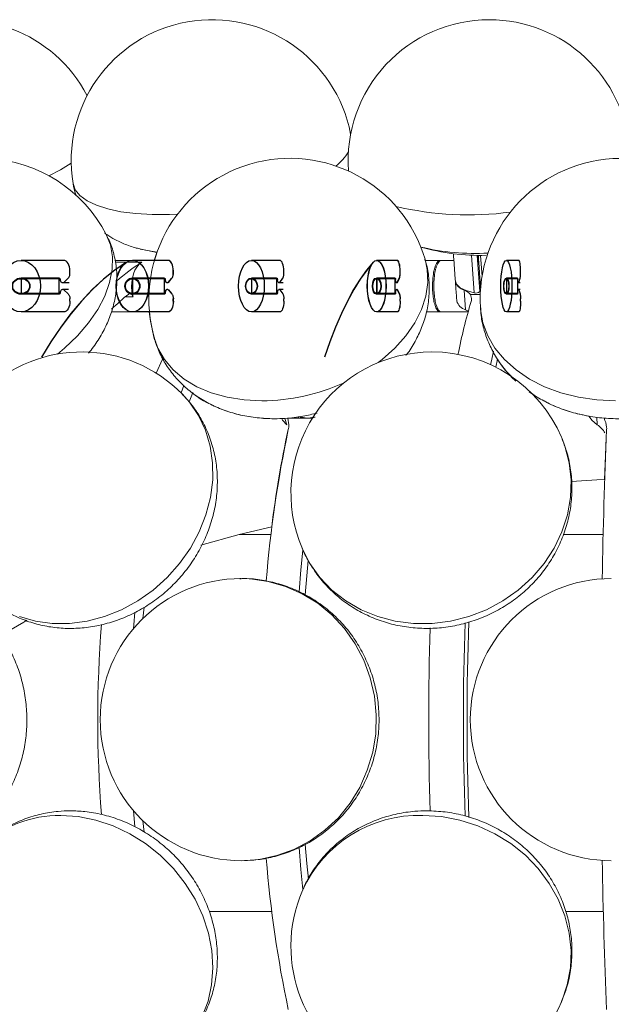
# Model space of a CAD drawing. Header units: millimetres. Extents: x 152 to 551, y 186 to 1103.
# Tile 12 of 18: x 378 to 420, y 887 to 956. Entities that reach past the tile are written whole.
import ezdxf

# ---------------------------------------------------------------- set-up
doc = ezdxf.new("R2010")
doc.units = ezdxf.units.MM
doc.linetypes.add('CENTERX2', pattern=[20.32, 12.7, -2.54, 2.54, -2.54])

msp = doc.modelspace()

# ---------------------------------------------------------------- linework, layer by layer
at = {"color": 7, "linetype": 'Continuous', "lineweight": 15}
for p, q in [((386.302, 940.105), (386.19, 940.132)), ((386.253, 940.116), (387.369, 939.89)), ((387.358, 939.891), (387.179, 939.331)), ((409.875, 937.031), (409.683, 939.698)), ((410.073, 939.687), (410.258, 937.118)), ((410.422, 938.197), (410.315, 939.685)), ((387.19, 939.331), (384.389, 939.331)), ((384.412, 939.202), (386.292, 939.202)), ((407.442, 939.331), (406.391, 939.331)), ((407.535, 939.331), (407.442, 939.331)), ((408.425, 939.331), (407.535, 939.331)), ((410.199, 939.084), (410.142, 939.277)), ((410.142, 939.277), (410.185, 939.277)), ((385.674, 936.736), (385.108, 936.736)), ((409.257, 935.834), (409.157, 937.225)), ((410.294, 936.917), (409.595, 936.917)), ((410.258, 937.118), (410.311, 937.245)), ((386.839, 935.681), (384.147, 935.681)), ((407.442, 935.681), (406.485, 935.681)), ((407.442, 935.681), (407.535, 935.681)), ((409.434, 935.681), (407.535, 935.681)), ((411.519, 932.336), (411.395, 931.757)), ((389.078, 929.942), (389.271, 930.455)), ((398.511, 928.459), (398.538, 928.369)), ((396.573, 927.677), (396.438, 928.132)), ((397.535, 928.144), (396.654, 928.144)), ((398.062, 928.144), (397.535, 928.144)), ((398.392, 928.144), (398.062, 928.144)), ((418.597, 927.677), (418.565, 928.217)), ((396.678, 927.312), (396.671, 927.334)), ((419.129, 927.097), (419.14, 927.097)), ((416.094, 926.7), (416.057, 926.788)), ((395.51, 920.449), (393.196, 919.887)), ((393.196, 919.887), (390.486, 919.134)), ((393.196, 919.887), (395.452, 919.887)), ((416.182, 919.887), (419.01, 919.887)), ((393.349, 916.775), (393.249, 916.775)), ((386.379, 913.947), (386.456, 914.752)), ((386.456, 898.792), (386.379, 899.604)), ((391.07, 893.166), (395.513, 893.166)), ((416.347, 893.166), (419.022, 893.166))]:
    msp.add_line(p, q, dxfattribs=at)
at = {"color": 7, "linetype": 'Continuous'}
for p, q in [((380.751, 939.331), (377.736, 939.331)), ((380.751, 939.331), (377.736, 939.331)), ((388.151, 939.331), (385.626, 939.331)), ((388.159, 939.331), (385.634, 939.331)), ((396.074, 939.331), (394.073, 939.331)), ((396.074, 939.331), (394.073, 939.331)), ((404.396, 939.331), (402.948, 939.331)), ((404.405, 939.331), (402.957, 939.331)), ((413.023, 939.331), (412.146, 939.331)), ((413.023, 939.331), (412.146, 939.331)), ((381.199, 938.41), (381.199, 938.581)), ((381.199, 938.41), (381.199, 938.581)), ((388.526, 938.41), (388.526, 938.581)), ((388.534, 938.41), (388.534, 938.581)), ((396.371, 938.41), (396.371, 938.581)), ((396.371, 938.41), (396.371, 938.581)), ((404.611, 938.41), (404.611, 938.581)), ((404.62, 938.41), (404.62, 938.581)), ((413.153, 938.41), (413.153, 938.581)), ((413.153, 938.41), (413.153, 938.581)), ((377.736, 938.081), (377.736, 936.931)), ((380.425, 938.081), (377.736, 938.081)), ((377.736, 938.081), (377.736, 936.931)), ((380.425, 938.081), (377.736, 938.081)), ((380.423, 938.031), (377.736, 938.031)), ((380.423, 938.031), (377.736, 938.031)), ((380.423, 938.031), (380.423, 936.981)), ((380.423, 938.031), (380.423, 936.981)), ((380.777, 937.771), (381.08, 938.064)), ((380.777, 937.771), (381.08, 938.064)), ((385.626, 938.081), (385.626, 936.931)), ((387.878, 938.081), (385.626, 938.081)), ((387.876, 938.031), (385.626, 938.031)), ((385.634, 938.081), (385.634, 936.931)), ((387.886, 938.081), (385.634, 938.081)), ((387.884, 938.031), (385.634, 938.031)), ((387.876, 938.031), (387.876, 936.981)), ((387.884, 938.031), (387.884, 936.981)), ((388.172, 937.771), (388.426, 938.064)), ((388.18, 937.771), (388.434, 938.064)), ((394.073, 938.081), (394.073, 936.931)), ((395.857, 938.081), (394.073, 938.081)), ((394.073, 938.081), (394.073, 936.931)), ((395.857, 938.081), (394.073, 938.081)), ((395.856, 938.031), (394.073, 938.031)), ((395.856, 938.031), (394.073, 938.031)), ((395.856, 938.031), (395.856, 936.981)), ((395.856, 938.031), (395.856, 936.981)), ((396.09, 937.771), (396.291, 938.064)), ((396.09, 937.771), (396.291, 938.064)), ((402.948, 938.081), (402.948, 936.931)), ((404.24, 938.081), (402.948, 938.081)), ((404.238, 938.031), (402.948, 938.031)), ((402.957, 938.081), (402.957, 936.931)), ((404.248, 938.081), (402.957, 938.081)), ((404.247, 938.031), (402.957, 938.031)), ((404.238, 938.031), (404.238, 936.981)), ((404.247, 938.031), (404.247, 936.981)), ((404.408, 937.771), (404.554, 938.064)), ((404.417, 937.771), (404.562, 938.064)), ((412.146, 938.081), (412.146, 936.931)), ((412.928, 938.081), (412.146, 938.081)), ((412.146, 938.081), (412.146, 936.931)), ((412.928, 938.081), (412.146, 938.081)), ((412.927, 938.031), (412.146, 938.031)), ((412.927, 938.031), (412.146, 938.031)), ((412.927, 938.031), (412.927, 936.981)), ((412.927, 938.031), (412.927, 936.981)), ((413.03, 937.771), (413.118, 938.064)), ((413.03, 937.771), (413.118, 938.064)), ((380.423, 936.981), (377.736, 936.981)), ((380.423, 936.981), (377.736, 936.981)), ((380.425, 936.931), (377.736, 936.931)), ((380.425, 936.931), (377.736, 936.931)), ((380.777, 937.241), (381.08, 936.948)), ((380.777, 937.241), (381.08, 936.948)), ((387.876, 936.981), (385.626, 936.981)), ((387.878, 936.931), (385.626, 936.931)), ((387.884, 936.981), (385.634, 936.981)), ((387.886, 936.931), (385.634, 936.931)), ((388.172, 937.241), (388.426, 936.948)), ((388.18, 937.241), (388.434, 936.948)), ((395.856, 936.981), (394.073, 936.981)), ((395.856, 936.981), (394.073, 936.981)), ((395.857, 936.931), (394.073, 936.931)), ((395.857, 936.931), (394.073, 936.931)), ((396.09, 937.241), (396.291, 936.948)), ((396.09, 937.241), (396.291, 936.948)), ((404.238, 936.981), (402.948, 936.981)), ((404.24, 936.931), (402.948, 936.931)), ((404.247, 936.981), (402.957, 936.981)), ((404.248, 936.931), (402.957, 936.931)), ((404.408, 937.241), (404.554, 936.948)), ((404.417, 937.241), (404.562, 936.948)), ((412.927, 936.981), (412.146, 936.981)), ((412.927, 936.981), (412.146, 936.981)), ((412.928, 936.931), (412.146, 936.931)), ((412.928, 936.931), (412.146, 936.931)), ((413.03, 937.241), (413.118, 936.948)), ((413.03, 937.241), (413.118, 936.948)), ((381.199, 936.431), (381.199, 936.601)), ((381.199, 936.431), (381.199, 936.601)), ((388.526, 936.431), (388.526, 936.601)), ((388.534, 936.431), (388.534, 936.601)), ((396.371, 936.431), (396.371, 936.601)), ((396.371, 936.431), (396.371, 936.601)), ((404.611, 936.431), (404.611, 936.601)), ((404.62, 936.431), (404.62, 936.601)), ((413.153, 936.431), (413.153, 936.601)), ((413.153, 936.431), (413.153, 936.601)), ((380.751, 935.681), (377.736, 935.681)), ((380.751, 935.681), (377.736, 935.681)), ((388.151, 935.681), (385.626, 935.681)), ((388.159, 935.681), (385.634, 935.681)), ((396.074, 935.681), (394.073, 935.681)), ((396.074, 935.681), (394.073, 935.681)), ((404.396, 935.681), (402.948, 935.681)), ((404.405, 935.681), (402.957, 935.681)), ((413.023, 935.681), (412.146, 935.681)), ((413.023, 935.681), (412.146, 935.681))]:
    msp.add_line(p, q, dxfattribs=at)
at = {"color": 7, "linetype": 'CENTERX2'}
for p, q in [((381.136, 937.731), (380.687, 937.731)), ((381.136, 937.731), (380.687, 937.731)), ((396.329, 937.731), (396.031, 937.731)), ((396.329, 937.731), (396.031, 937.731)), ((413.135, 937.731), (413.004, 937.731)), ((413.135, 937.731), (413.004, 937.731)), ((380.687, 937.281), (381.107, 937.281)), ((380.687, 937.281), (381.107, 937.281)), ((396.031, 937.281), (396.309, 937.281)), ((396.031, 937.281), (396.309, 937.281)), ((413.004, 937.281), (413.126, 937.281)), ((413.004, 937.281), (413.126, 937.281))]:
    msp.add_line(p, q, dxfattribs=at)
at = {"color": 7, "linetype": 'Continuous', "lineweight": 15, "flags": 128}
for points in [[(379.709, 945.331), (380.526, 945.757), (381.288, 946.214)], [(381.419, 944.775), (381.578, 944.334), (381.912, 943.923), (382.414, 943.555), (383.073, 943.239), (383.88, 942.978), (384.818, 942.779), (385.872, 942.643), (387.022, 942.575), (388.249, 942.575), (388.825, 942.598)], [(380.329, 932.692), (380.825, 933.107), (381.733, 933.979), (382.519, 934.897), (383.169, 935.844), (383.671, 936.804), (384.017, 937.761), (384.2, 938.695), (384.217, 939.592), (384.068, 940.435), (383.78, 941.162)], [(386.244, 940.119), (386.565, 940.048), (387.38, 939.921)], [(403.051, 932.082), (403.331, 932.297), (404.244, 933.107), (405.024, 933.979), (405.657, 934.897), (406.132, 935.844), (406.441, 936.804), (406.578, 937.761), (406.54, 938.695), (406.386, 939.411)], [(408.53, 937.863), (408.602, 937.65), (408.863, 937.394), (409.297, 937.184), (409.875, 937.031)], [(385.674, 936.736), (385.648, 936.809), (385.616, 936.871), (385.58, 936.921), (385.539, 936.957), (385.496, 936.978), (385.452, 936.984), (385.408, 936.973), (385.365, 936.948)], [(410.298, 937.008), (410.298, 937.01), (410.298, 937.019)], [(386.827, 935.681), (386.91, 935.011), (387.202, 933.717)], [(410.306, 935.964), (410.315, 935.844), (410.483, 934.897), (410.827, 933.979), (411.34, 933.107), (412.012, 932.297), (412.832, 931.563), (413.784, 930.919), (414.853, 930.375), (416.019, 929.941), (417.261, 929.626), (418.558, 929.435), (419.885, 929.371)], [(387.206, 933.703), (387.132, 933.979), (387.095, 934.152)], [(387.213, 933.718), (387.441, 933.107), (387.905, 932.297), (388.528, 931.563), (389.299, 930.919), (390.204, 930.375), (391.226, 929.941), (392.347, 929.626), (393.549, 929.435), (394.808, 929.371)], [(411.033, 931.932), (411.111, 932.334), (411.225, 932.895)], [(387.324, 931.329), (387.758, 932.334), (387.786, 932.397)], [(377.625, 914.081), (378.756, 913.753), (379.945, 913.588), (381.171, 913.588), (382.414, 913.753), (383.649, 914.081), (384.856, 914.564), (386.012, 915.195), (387.097, 915.963), (388.093, 916.853), (388.98, 917.85), (389.743, 918.937), (390.369, 920.092), (390.846, 921.297), (391.166, 922.53), (391.323, 923.768), (391.315, 924.989), (391.14, 926.172), (390.804, 927.295), (390.311, 928.339), (389.67, 929.285), (389.18, 929.84)], [(389.911, 929.954), (389.793, 929.656), (389.655, 929.301)], [(396.221, 928.103), (396.278, 928.01), (396.573, 927.677)], [(397.535, 928.144), (397.534, 928.144), (397.534, 928.144), (397.533, 928.144), (397.533, 928.144), (397.532, 928.144), (397.532, 928.144), (397.531, 928.144), (397.53, 928.144)], [(418.01, 928.267), (418.212, 928.01), (418.597, 927.677)], [(397.682, 918.891), (398.219, 917.85), (398.929, 916.853), (399.781, 915.963), (400.76, 915.195), (401.848, 914.564), (403.025, 914.081), (404.271, 913.753), (405.563, 913.588), (406.878, 913.588), (408.194, 913.753), (409.486, 914.081), (410.731, 914.564), (411.907, 915.195), (412.993, 915.963), (413.97, 916.853), (414.821, 917.85), (415.529, 918.937), (416.083, 920.092), (416.472, 921.297), (416.691, 922.53), (416.733, 923.768), (416.6, 924.989), (416.294, 926.172), (416.094, 926.7)], [(419.111, 923.808), (419.172, 925.493), (419.223, 926.771)], [(419.111, 923.808), (418.552, 923.777), (416.774, 923.664)], [(397.446, 915.841), (397.581, 917.394), (397.723, 918.798)], [(398.103, 918.063), (397.993, 916.968), (397.876, 915.628)], [(393.349, 896.775), (394.625, 896.865), (395.88, 897.131), (397.088, 897.569), (398.231, 898.171), (399.286, 898.927), (400.235, 899.824), (401.061, 900.844), (401.75, 901.97), (402.288, 903.181), (402.668, 904.457), (402.88, 905.775), (402.923, 907.11), (402.795, 908.439), (402.498, 909.738), (402.039, 910.985), (401.423, 912.156), (400.664, 913.232), (399.775, 914.192), (398.77, 915.02), (397.669, 915.701), (396.491, 916.222), (395.257, 916.575), (393.988, 916.753), (393.349, 916.775)], [(385.81, 914.397), (385.734, 913.498), (385.713, 913.233)], [(378.149, 913.824), (377.922, 913.694), (376.311, 912.732)], [(389.18, 883.711), (389.298, 883.835), (390.009, 884.725), (390.577, 885.722), (390.992, 886.809), (391.248, 887.964), (391.34, 889.169), (391.265, 890.402), (391.026, 891.64), (390.627, 892.861), (390.074, 894.044), (389.378, 895.167), (388.551, 896.211), (387.607, 897.157), (386.565, 897.988), (385.441, 898.689), (384.257, 899.248), (383.033, 899.654), (381.792, 899.901), (380.555, 899.983)], [(385.713, 900.318), (385.734, 900.053), (385.809, 899.165)], [(416.057, 886.763), (416.077, 886.809), (416.468, 887.964), (416.689, 889.169), (416.734, 890.402), (416.603, 891.64), (416.299, 892.861), (415.826, 894.044), (415.193, 895.167), (414.412, 896.211), (413.497, 897.157), (412.463, 897.988), (411.329, 898.689), (410.115, 899.248), (408.844, 899.654), (407.538, 899.901), (406.219, 899.983)], [(397.446, 897.711), (397.581, 896.157), (397.724, 894.742)], [(398.105, 895.476), (397.993, 896.583), (397.876, 897.914)]]:
    msp.add_lwpolyline(points, dxfattribs=at)
at = {"color": 7, "linetype": 'Continuous', "flags": 128}
for points in [[(385.201, 939.202), (384.379, 938.637), (383.573, 937.989), (382.784, 937.259), (382.014, 936.449), (381.267, 935.562), (380.543, 934.6), (379.845, 933.565), (379.174, 932.46)], [(385.209, 939.202), (384.387, 938.637), (383.581, 937.989), (382.792, 937.259), (382.023, 936.449), (381.276, 935.562), (380.552, 934.6), (379.854, 933.565), (379.183, 932.46)], [(381.199, 938.581), (381.191, 938.727), (381.165, 938.868), (381.124, 938.997), (381.068, 939.111), (381, 939.204), (380.923, 939.274), (380.839, 939.316), (380.751, 939.331)], [(381.199, 938.581), (381.191, 938.727), (381.165, 938.868), (381.124, 938.997), (381.068, 939.111), (381, 939.204), (380.923, 939.274), (380.839, 939.316), (380.751, 939.331)], [(388.526, 938.581), (388.519, 938.727), (388.498, 938.868), (388.463, 938.997), (388.416, 939.111), (388.359, 939.204), (388.295, 939.274), (388.224, 939.316), (388.151, 939.331)], [(388.534, 938.581), (388.527, 938.727), (388.505, 938.868), (388.471, 938.997), (388.424, 939.111), (388.367, 939.204), (388.302, 939.274), (388.232, 939.316), (388.159, 939.331)], [(396.371, 938.581), (396.365, 938.727), (396.348, 938.868), (396.321, 938.997), (396.284, 939.111), (396.239, 939.204), (396.187, 939.274), (396.132, 939.316), (396.074, 939.331)], [(396.371, 938.581), (396.365, 938.727), (396.348, 938.868), (396.321, 938.997), (396.284, 939.111), (396.239, 939.204), (396.187, 939.274), (396.132, 939.316), (396.074, 939.331)], [(402.704, 939.202), (402.232, 938.637), (401.77, 937.989), (401.317, 937.259), (400.876, 936.449), (400.447, 935.562), (400.032, 934.6), (399.631, 933.565), (399.246, 932.46)], [(402.713, 939.202), (402.242, 938.637), (401.779, 937.989), (401.327, 937.259), (400.886, 936.449), (400.457, 935.562), (400.042, 934.6), (399.641, 933.565), (399.257, 932.46)], [(404.611, 938.581), (404.607, 938.727), (404.595, 938.868), (404.575, 938.997), (404.548, 939.111), (404.516, 939.204), (404.479, 939.274), (404.438, 939.316), (404.396, 939.331)], [(404.62, 938.581), (404.616, 938.727), (404.603, 938.868), (404.584, 938.997), (404.557, 939.111), (404.524, 939.204), (404.487, 939.274), (404.447, 939.316), (404.405, 939.331)], [(413.153, 938.581), (413.151, 938.727), (413.143, 938.868), (413.131, 938.997), (413.115, 939.111), (413.095, 939.204), (413.073, 939.274), (413.048, 939.316), (413.023, 939.331)], [(413.153, 938.581), (413.151, 938.727), (413.143, 938.868), (413.131, 938.997), (413.115, 939.111), (413.095, 939.204), (413.073, 939.274), (413.048, 939.316), (413.023, 939.331)], [(381.08, 938.064), (381.106, 938.093), (381.129, 938.128), (381.15, 938.167), (381.167, 938.21), (381.181, 938.257), (381.191, 938.307), (381.197, 938.358), (381.199, 938.41)], [(381.08, 938.064), (381.106, 938.093), (381.129, 938.128), (381.15, 938.167), (381.167, 938.21), (381.181, 938.257), (381.191, 938.307), (381.197, 938.358), (381.199, 938.41)], [(388.426, 938.064), (388.448, 938.093), (388.468, 938.128), (388.485, 938.167), (388.499, 938.21), (388.511, 938.257), (388.519, 938.307), (388.524, 938.358), (388.526, 938.41)], [(388.434, 938.064), (388.455, 938.093), (388.475, 938.128), (388.492, 938.167), (388.507, 938.21), (388.518, 938.257), (388.527, 938.307), (388.532, 938.358), (388.534, 938.41)], [(396.291, 938.064), (396.309, 938.093), (396.324, 938.128), (396.338, 938.167), (396.349, 938.21), (396.359, 938.257), (396.365, 938.307), (396.369, 938.358), (396.371, 938.41)], [(396.291, 938.064), (396.309, 938.093), (396.324, 938.128), (396.338, 938.167), (396.349, 938.21), (396.359, 938.257), (396.365, 938.307), (396.369, 938.358), (396.371, 938.41)], [(404.554, 938.064), (404.567, 938.093), (404.578, 938.128), (404.588, 938.167), (404.596, 938.21), (404.603, 938.257), (404.608, 938.307), (404.61, 938.358), (404.611, 938.41)], [(404.562, 938.064), (404.575, 938.093), (404.586, 938.128), (404.596, 938.167), (404.604, 938.21), (404.611, 938.257), (404.616, 938.307), (404.619, 938.358), (404.62, 938.41)], [(413.118, 938.064), (413.126, 938.093), (413.133, 938.128), (413.139, 938.167), (413.144, 938.21), (413.148, 938.257), (413.151, 938.307), (413.153, 938.358), (413.153, 938.41)], [(413.118, 938.064), (413.126, 938.093), (413.133, 938.128), (413.139, 938.167), (413.144, 938.21), (413.148, 938.257), (413.151, 938.307), (413.153, 938.358), (413.153, 938.41)], [(380.425, 938.081), (380.44, 938.079), (380.455, 938.072), (380.469, 938.062), (380.481, 938.048), (380.492, 938.031), (380.501, 938.011), (380.508, 937.988), (380.513, 937.964)], [(380.425, 938.081), (380.44, 938.079), (380.455, 938.072), (380.469, 938.062), (380.481, 938.048), (380.492, 938.031), (380.501, 938.011), (380.508, 937.988), (380.513, 937.964)], [(380.777, 937.771), (380.738, 937.743), (380.697, 937.731), (380.656, 937.735), (380.616, 937.756), (380.579, 937.791), (380.549, 937.839), (380.527, 937.898), (380.513, 937.964)], [(380.777, 937.771), (380.738, 937.743), (380.697, 937.731), (380.656, 937.735), (380.616, 937.756), (380.579, 937.791), (380.549, 937.839), (380.527, 937.898), (380.513, 937.964)], [(387.878, 938.081), (387.89, 938.079), (387.903, 938.072), (387.914, 938.062), (387.925, 938.048), (387.934, 938.031), (387.941, 938.011), (387.947, 937.988), (387.951, 937.964)], [(387.886, 938.081), (387.898, 938.079), (387.91, 938.072), (387.922, 938.062), (387.932, 938.048), (387.942, 938.031), (387.949, 938.011), (387.955, 937.988), (387.959, 937.964)], [(388.172, 937.771), (388.14, 937.743), (388.106, 937.731), (388.071, 937.735), (388.037, 937.756), (388.007, 937.791), (387.982, 937.839), (387.963, 937.898), (387.951, 937.964)], [(388.18, 937.771), (388.148, 937.743), (388.113, 937.731), (388.078, 937.735), (388.045, 937.756), (388.015, 937.791), (387.989, 937.839), (387.97, 937.898), (387.959, 937.964)], [(395.857, 938.081), (395.867, 938.079), (395.877, 938.072), (395.886, 938.062), (395.894, 938.048), (395.902, 938.031), (395.908, 938.011), (395.912, 937.988), (395.915, 937.964)], [(395.857, 938.081), (395.867, 938.079), (395.877, 938.072), (395.886, 938.062), (395.894, 938.048), (395.902, 938.031), (395.908, 938.011), (395.912, 937.988), (395.915, 937.964)], [(396.09, 937.771), (396.065, 937.743), (396.038, 937.731), (396.01, 937.735), (395.984, 937.756), (395.96, 937.791), (395.94, 937.839), (395.924, 937.898), (395.915, 937.964)], [(396.09, 937.771), (396.065, 937.743), (396.038, 937.731), (396.01, 937.735), (395.984, 937.756), (395.96, 937.791), (395.94, 937.839), (395.924, 937.898), (395.915, 937.964)], [(404.24, 938.081), (404.247, 938.079), (404.254, 938.072), (404.26, 938.062), (404.266, 938.048), (404.272, 938.031), (404.276, 938.011), (404.279, 937.988), (404.282, 937.964)], [(404.248, 938.081), (404.255, 938.079), (404.262, 938.072), (404.269, 938.062), (404.275, 938.048), (404.28, 938.031), (404.285, 938.011), (404.288, 937.988), (404.29, 937.964)], [(404.408, 937.771), (404.39, 937.743), (404.37, 937.731), (404.35, 937.735), (404.331, 937.756), (404.314, 937.791), (404.299, 937.839), (404.288, 937.898), (404.282, 937.964)], [(404.417, 937.771), (404.399, 937.743), (404.379, 937.731), (404.359, 937.735), (404.34, 937.756), (404.322, 937.791), (404.308, 937.839), (404.297, 937.898), (404.29, 937.964)], [(412.928, 938.081), (412.932, 938.079), (412.937, 938.072), (412.941, 938.062), (412.944, 938.048), (412.947, 938.031), (412.95, 938.011), (412.952, 937.988), (412.953, 937.964)], [(412.928, 938.081), (412.932, 938.079), (412.937, 938.072), (412.941, 938.062), (412.944, 938.048), (412.947, 938.031), (412.95, 938.011), (412.952, 937.988), (412.953, 937.964)], [(413.03, 937.771), (413.019, 937.743), (413.007, 937.731), (412.995, 937.735), (412.983, 937.756), (412.973, 937.791), (412.964, 937.839), (412.958, 937.898), (412.953, 937.964)], [(413.03, 937.771), (413.019, 937.743), (413.007, 937.731), (412.995, 937.735), (412.983, 937.756), (412.973, 937.791), (412.964, 937.839), (412.958, 937.898), (412.953, 937.964)], [(380.513, 937.047), (380.508, 937.023), (380.501, 937.001), (380.492, 936.981), (380.481, 936.963), (380.469, 936.949), (380.455, 936.939), (380.44, 936.933), (380.425, 936.931)], [(380.513, 937.047), (380.508, 937.023), (380.501, 937.001), (380.492, 936.981), (380.481, 936.963), (380.469, 936.949), (380.455, 936.939), (380.44, 936.933), (380.425, 936.931)], [(380.513, 937.047), (380.527, 937.113), (380.549, 937.172), (380.579, 937.22), (380.616, 937.256), (380.656, 937.276), (380.697, 937.28), (380.738, 937.268), (380.777, 937.241)], [(380.513, 937.047), (380.527, 937.113), (380.549, 937.172), (380.579, 937.22), (380.616, 937.256), (380.656, 937.276), (380.697, 937.28), (380.738, 937.268), (380.777, 937.241)], [(381.08, 936.948), (381.106, 936.918), (381.129, 936.884), (381.15, 936.845), (381.167, 936.801), (381.181, 936.754), (381.191, 936.705), (381.197, 936.653), (381.199, 936.601)], [(381.08, 936.948), (381.106, 936.918), (381.129, 936.884), (381.15, 936.845), (381.167, 936.801), (381.181, 936.754), (381.191, 936.705), (381.197, 936.653), (381.199, 936.601)], [(387.951, 937.047), (387.947, 937.023), (387.941, 937.001), (387.934, 936.981), (387.925, 936.963), (387.914, 936.949), (387.903, 936.939), (387.89, 936.933), (387.878, 936.931)], [(387.959, 937.047), (387.955, 937.023), (387.949, 937.001), (387.942, 936.981), (387.932, 936.963), (387.922, 936.949), (387.91, 936.939), (387.898, 936.933), (387.886, 936.931)], [(387.951, 937.047), (387.963, 937.113), (387.982, 937.172), (388.007, 937.22), (388.037, 937.256), (388.071, 937.276), (388.106, 937.28), (388.14, 937.268), (388.172, 937.241)], [(387.959, 937.047), (387.97, 937.113), (387.989, 937.172), (388.015, 937.22), (388.045, 937.256), (388.078, 937.276), (388.113, 937.28), (388.148, 937.268), (388.18, 937.241)], [(388.426, 936.948), (388.448, 936.918), (388.468, 936.884), (388.485, 936.845), (388.499, 936.801), (388.511, 936.754), (388.519, 936.705), (388.524, 936.653), (388.526, 936.601)], [(388.434, 936.948), (388.455, 936.918), (388.475, 936.884), (388.492, 936.845), (388.507, 936.801), (388.518, 936.754), (388.527, 936.705), (388.532, 936.653), (388.534, 936.601)], [(395.915, 937.047), (395.912, 937.023), (395.908, 937.001), (395.902, 936.981), (395.894, 936.963), (395.886, 936.949), (395.877, 936.939), (395.867, 936.933), (395.857, 936.931)], [(395.915, 937.047), (395.912, 937.023), (395.908, 937.001), (395.902, 936.981), (395.894, 936.963), (395.886, 936.949), (395.877, 936.939), (395.867, 936.933), (395.857, 936.931)], [(395.915, 937.047), (395.924, 937.113), (395.94, 937.172), (395.96, 937.22), (395.984, 937.256), (396.01, 937.276), (396.038, 937.28), (396.065, 937.268), (396.09, 937.241)], [(395.915, 937.047), (395.924, 937.113), (395.94, 937.172), (395.96, 937.22), (395.984, 937.256), (396.01, 937.276), (396.038, 937.28), (396.065, 937.268), (396.09, 937.241)], [(396.291, 936.948), (396.309, 936.918), (396.324, 936.884), (396.338, 936.845), (396.349, 936.801), (396.359, 936.754), (396.365, 936.705), (396.369, 936.653), (396.371, 936.601)], [(396.291, 936.948), (396.309, 936.918), (396.324, 936.884), (396.338, 936.845), (396.349, 936.801), (396.359, 936.754), (396.365, 936.705), (396.369, 936.653), (396.371, 936.601)], [(404.282, 937.047), (404.279, 937.023), (404.276, 937.001), (404.272, 936.981), (404.266, 936.963), (404.26, 936.949), (404.254, 936.939), (404.247, 936.933), (404.24, 936.931)], [(404.29, 937.047), (404.288, 937.023), (404.285, 937.001), (404.28, 936.981), (404.275, 936.963), (404.269, 936.949), (404.262, 936.939), (404.255, 936.933), (404.248, 936.931)], [(404.282, 937.047), (404.288, 937.113), (404.299, 937.172), (404.314, 937.22), (404.331, 937.256), (404.35, 937.276), (404.37, 937.28), (404.39, 937.268), (404.408, 937.241)], [(404.29, 937.047), (404.297, 937.113), (404.308, 937.172), (404.322, 937.22), (404.34, 937.256), (404.359, 937.276), (404.379, 937.28), (404.399, 937.268), (404.417, 937.241)], [(404.554, 936.948), (404.567, 936.918), (404.578, 936.884), (404.588, 936.845), (404.596, 936.801), (404.603, 936.754), (404.608, 936.705), (404.61, 936.653), (404.611, 936.601)], [(404.562, 936.948), (404.575, 936.918), (404.586, 936.884), (404.596, 936.845), (404.604, 936.801), (404.611, 936.754), (404.616, 936.705), (404.619, 936.653), (404.62, 936.601)], [(412.953, 937.047), (412.952, 937.023), (412.95, 937.001), (412.947, 936.981), (412.944, 936.963), (412.941, 936.949), (412.937, 936.939), (412.932, 936.933), (412.928, 936.931)], [(412.953, 937.047), (412.952, 937.023), (412.95, 937.001), (412.947, 936.981), (412.944, 936.963), (412.941, 936.949), (412.937, 936.939), (412.932, 936.933), (412.928, 936.931)], [(412.953, 937.047), (412.958, 937.113), (412.964, 937.172), (412.973, 937.22), (412.983, 937.256), (412.995, 937.276), (413.007, 937.28), (413.019, 937.268), (413.03, 937.241)], [(412.953, 937.047), (412.958, 937.113), (412.964, 937.172), (412.973, 937.22), (412.983, 937.256), (412.995, 937.276), (413.007, 937.28), (413.019, 937.268), (413.03, 937.241)], [(413.118, 936.948), (413.126, 936.918), (413.133, 936.884), (413.139, 936.845), (413.144, 936.801), (413.148, 936.754), (413.151, 936.705), (413.153, 936.653), (413.153, 936.601)], [(413.118, 936.948), (413.126, 936.918), (413.133, 936.884), (413.139, 936.845), (413.144, 936.801), (413.148, 936.754), (413.151, 936.705), (413.153, 936.653), (413.153, 936.601)], [(381.199, 936.431), (381.191, 936.284), (381.165, 936.144), (381.124, 936.014), (381.068, 935.9), (381, 935.807), (380.923, 935.738), (380.839, 935.695), (380.751, 935.681)], [(381.199, 936.431), (381.191, 936.284), (381.165, 936.144), (381.124, 936.014), (381.068, 935.9), (381, 935.807), (380.923, 935.738), (380.839, 935.695), (380.751, 935.681)], [(388.526, 936.431), (388.519, 936.284), (388.498, 936.144), (388.463, 936.014), (388.416, 935.9), (388.359, 935.807), (388.295, 935.738), (388.224, 935.695), (388.151, 935.681)], [(388.534, 936.431), (388.527, 936.284), (388.505, 936.144), (388.471, 936.014), (388.424, 935.9), (388.367, 935.807), (388.302, 935.738), (388.232, 935.695), (388.159, 935.681)], [(396.371, 936.431), (396.365, 936.284), (396.348, 936.144), (396.321, 936.014), (396.284, 935.9), (396.239, 935.807), (396.187, 935.738), (396.132, 935.695), (396.074, 935.681)], [(396.371, 936.431), (396.365, 936.284), (396.348, 936.144), (396.321, 936.014), (396.284, 935.9), (396.239, 935.807), (396.187, 935.738), (396.132, 935.695), (396.074, 935.681)], [(404.611, 936.431), (404.607, 936.284), (404.595, 936.144), (404.575, 936.014), (404.548, 935.9), (404.516, 935.807), (404.479, 935.738), (404.438, 935.695), (404.396, 935.681)], [(404.62, 936.431), (404.616, 936.284), (404.603, 936.144), (404.584, 936.014), (404.557, 935.9), (404.524, 935.807), (404.487, 935.738), (404.447, 935.695), (404.405, 935.681)], [(413.153, 936.431), (413.151, 936.284), (413.143, 936.144), (413.131, 936.014), (413.115, 935.9), (413.095, 935.807), (413.073, 935.738), (413.048, 935.695), (413.023, 935.681)], [(413.153, 936.431), (413.151, 936.284), (413.143, 936.144), (413.131, 936.014), (413.115, 935.9), (413.095, 935.807), (413.073, 935.738), (413.048, 935.695), (413.023, 935.681)]]:
    msp.add_lwpolyline(points, dxfattribs=at)
at = {"color": 7, "linetype": 'Continuous', "lineweight": 15}
for centre, radius, start, end in [((373.535, 946.394), 10, 27.42481, 193.89332), ((391.287, 946.394), 10, 10.92598, 189.31704), ((410.924, 946.394), 10, 90, 184.11405), ((410.924, 946.394), 10, 4.11405, 90), ((374.899, 936.564), 10, 27.37119, 207.37119), ((396.8, 936.564), 10, 16.53804, 196.53804), ((397.733, 948.949), 3.746, 308.47122, 328.99434), ((420.288, 936.564), 10, 3.44223, 183.44223), ((409.472, 965.06), 22.502, 256.76496, 277.5625), ((409.87, 955.766), 15.943, 256.26206, 273.50304), ((410.302, 955.044), 15.359, 254.06617, 271.5306), ((411.19, 939.495), 1.07, 169.74335, 191.75974), ((393.738, 927.505), 13.865, 122.48019, 131.71788), ((409.361, 938.055), 0.855, 193.91539, 256.19625), ((394.853, 925.154), 15.136, 128.81485, 134.976), ((408.793, 936.242), 1.049, 40.08433, 69.6991), ((409.985, 937.434), 0.418, 254.73869, 310.90823), ((409.459, 936.661), 0.852, 193.79465, 256.31716), ((448.11, 924.84), 40.163, 163.23145, 168.76102), ((408.644, 934.377), 1.58, 59.31664, 67.15512), ((382.039, 922.84), 10, 44.43097, 224.43097), ((406.87, 922.84), 10, 90, 203.25776), ((406.87, 922.84), 10, 23.25776, 90), ((394.724, 943.573), 14.202, 270.3367, 294.60539), ((397.546, 928.359), 0.215, 213.74474, 265.73195), ((397.436, 928.191), 0.106, 333.84573, 12.82965), ((397.439, 928.19), 0.106, 333.9457, 12.83991), ((397.764, 929.764), 1.566, 261.743, 261.89527), ((417.59, 926.189), 1.797, 30.37746, 55.90184), ((481.289, 909.491), 86.467, 168.09157, 175.27697), ((474.356, 910.688), 79.448, 167.90624, 172.94281), ((831.933, 909.754), 413.048, 177.5607, 179.02886), ((393.349, 906.775), 10, 90, 180), ((419.589, 906.775), 10, 90, 180), ((593.924, 906.776), 184.563, 177.84866, 182.15476), ((468.084, 906.775), 84.912, 175.43968, 184.54962), ((600.133, 906.775), 193.494, 178.07431, 181.92113), ((602.394, 906.775), 193.293, 177.96465, 182.02948), ((393.349, 906.775), 10, 180, 270), ((419.589, 906.775), 10, 180, 270), ((380.405, 892.177), 7.808, 88.89737, 134.85318), ((405.954, 890.901), 9.086, 88.32852, 155.56253), ((382.039, 890.711), 10, 135.56903, 315.56903), ((481.289, 904.06), 86.467, 184.7231, 191.90843), ((831.933, 903.797), 413.048, 180.97114, 182.4393), ((406.87, 890.711), 10, 156.74224, 336.74224)]:
    msp.add_arc(centre, radius, start, end, dxfattribs=at)
at = {"color": 7, "linetype": 'Continuous'}
for centre, major_axis, ratio in [((377.736, 937.506), (0, 1.825), 0.752583), ((377.736, 937.506), (0, 1.825), 0.752583), ((385.626, 937.506), (0, 1.825), 0.6302), ((385.634, 937.506), (0, 1.825), 0.630073), ((394.073, 937.506), (0, 1.825), 0.499169), ((394.073, 937.506), (0, 1.825), 0.499169), ((402.948, 937.506), (0, 1.825), 0.361521), ((402.957, 937.506), (0, 1.825), 0.36138), ((412.146, 937.506), (0, 1.825), 0.218844), ((412.146, 937.506), (0, 1.825), 0.218844), ((377.736, 937.506), (0.627, 0), 0.917041), ((377.736, 937.506), (0.627, 0), 0.917041), ((377.736, 937.506), (0.597, 0), 0.879163), ((377.736, 937.506), (0.597, 0), 0.879163), ((385.626, 937.506), (0, 0.575), 0.913135), ((385.634, 937.506), (0, 0.575), 0.912951), ((385.626, 937.506), (0, 0.525), 0.952477), ((385.634, 937.506), (0, 0.525), 0.952285), ((394.073, 937.506), (0, 0.575), 0.723276), ((394.073, 937.506), (0, 0.575), 0.723276), ((394.073, 937.506), (0, 0.525), 0.754438), ((394.073, 937.506), (0, 0.525), 0.754438), ((402.948, 937.506), (0, 0.575), 0.523829), ((402.957, 937.506), (0, 0.575), 0.523626), ((402.948, 937.506), (0, 0.525), 0.546398), ((402.957, 937.506), (0, 0.525), 0.546186), ((412.146, 937.506), (0, 0.575), 0.317097), ((412.146, 937.506), (0, 0.575), 0.317097), ((412.146, 937.506), (0, 0.525), 0.330758), ((412.146, 937.506), (0, 0.525), 0.330758)]:
    msp.add_ellipse(centre, major_axis=major_axis, ratio=ratio, dxfattribs=at)
at = {"color": 7, "linetype": 'Continuous', "lineweight": 15}
msp.add_ellipse((386.717, 937.506), major_axis=(0, 1.825), ratio=0.630073, start_param=0.378245, end_param=1.780713, dxfattribs=at)
for points, knots in [([(381.429, 944.767), (381.47, 944.502), (381.515, 944.211), (381.63, 943.945), (381.641, 943.921)], [0, 0, 0, 0, 0.911112, 1, 1, 1, 1]), ([(382.527, 932.748), (382.759, 933.053), (383.222, 933.661), (383.756, 934.644), (384.163, 935.651), (384.425, 936.67), (384.546, 937.685), (384.526, 938.722), (384.339, 939.754), (384.078, 940.587), (383.832, 941.027), (383.759, 941.158)], [0, 0, 0, 0, 0.124192, 0.247866, 0.36835, 0.485286, 0.599016, 0.710225, 0.83177, 0.949887, 1, 1, 1, 1]), ([(383.661, 941.263), (383.855, 941.131), (384.291, 940.833), (385.047, 940.489), (385.711, 940.244), (386.134, 940.155), (386.248, 940.13)], [0, 0, 0, 0, 0.243695, 0.545813, 0.876879, 1, 1, 1, 1]), ([(405.01, 932.578), (405.062, 932.641), (405.351, 932.992), (405.754, 933.698), (406.208, 934.675), (406.521, 935.72), (406.691, 936.813), (406.682, 937.928), (406.571, 938.801), (406.411, 939.276), (406.367, 939.408)], [0, 0, 0, 0, 0.033265, 0.184761, 0.333076, 0.47835, 0.63671, 0.791235, 0.942086, 1, 1, 1, 1]), ([(407.442, 939.331), (407.406, 939.323), (407.334, 939.309), (407.233, 939.195), (407.144, 939.029), (407.071, 938.824), (406.996, 938.528), (406.943, 938.178), (406.911, 937.735), (406.908, 937.305), (406.943, 936.824), (407.014, 936.387), (407.103, 936.083), (407.191, 935.888), (407.27, 935.771), (407.354, 935.695), (407.413, 935.686), (407.442, 935.681)], [0, 0, 0, 0, 0.073012, 0.143405, 0.207918, 0.265753, 0.317273, 0.410736, 0.454943, 0.530296, 0.605444, 0.684038, 0.7745, 0.828627, 0.882732, 0.940837, 1, 1, 1, 1]), ([(407.535, 939.331), (407.498, 939.323), (407.427, 939.309), (407.326, 939.195), (407.237, 939.029), (407.164, 938.824), (407.089, 938.528), (407.035, 938.178), (407.004, 937.735), (407, 937.305), (407.035, 936.824), (407.107, 936.387), (407.195, 936.083), (407.284, 935.888), (407.363, 935.771), (407.447, 935.695), (407.505, 935.686), (407.535, 935.681)], [0, 0, 0, 0, 0.073011, 0.143406, 0.207917, 0.265753, 0.317274, 0.410736, 0.454943, 0.530296, 0.605444, 0.684038, 0.774499, 0.828627, 0.882732, 0.940836, 1, 1, 1, 1]), ([(409.595, 936.917), (409.646, 936.791), (409.709, 936.633), (409.663, 936.461), (409.654, 936.427)], [0, 0, 0, 0, 0.800056, 1, 1, 1, 1]), ([(410.326, 935.973), (410.333, 935.788), (410.354, 935.246), (410.56, 934.367), (410.922, 933.36), (411.432, 932.415), (412.052, 931.546), (412.556, 931.042), (412.804, 930.795)], [0, 0, 0, 0, 0.094284, 0.276908, 0.458374, 0.639952, 0.822879, 1, 1, 1, 1]), ([(387.223, 933.701), (387.297, 933.454), (387.439, 932.972), (387.684, 932.533), (387.803, 932.32)], [0, 0, 0, 0, 0.514059, 1, 1, 1, 1]), ([(387.227, 933.723), (387.305, 933.469), (387.487, 932.88), (387.942, 932.023), (388.549, 931.164), (389.277, 930.399), (390.112, 929.731), (391.045, 929.167), (392.069, 928.714), (393.174, 928.378), (394.335, 928.169), (395.19, 928.111), (395.901, 928.106), (396.633, 928.131), (397.654, 928.243), (398.402, 928.427), (398.739, 928.51)], [0, 0, 0, 0, 0.0583355, 0.1354795, 0.2122014, 0.2891147, 0.3668139, 0.4458276, 0.5265414, 0.6091033, 0.6933675, 0.7767024, 0.7886967, 0.8418623, 0.928821, 1, 1, 1, 1]), ([(411.517, 932.319), (411.694, 932.058), (412.071, 931.503), (412.553, 931.029), (412.808, 930.778)], [0, 0, 0, 0, 0.468908, 1, 1, 1, 1]), ([(374.888, 915.849), (375.169, 915.583), (375.729, 915.053), (376.697, 914.412), (377.735, 913.897), (378.838, 913.525), (379.988, 913.296), (381.17, 913.215), (382.367, 913.284), (383.562, 913.501), (384.738, 913.866), (385.876, 914.373), (386.958, 915.017), (387.965, 915.788), (388.882, 916.675), (389.691, 917.666), (390.379, 918.744), (390.931, 919.894), (391.338, 921.097), (391.59, 922.331), (391.681, 923.576), (391.61, 924.808), (391.379, 926.004), (390.994, 927.145), (390.46, 928.207), (389.854, 929.116), (389.374, 929.616), (389.166, 929.834)], [0, 0, 0, 0, 0.039101, 0.078076, 0.116999, 0.155984, 0.195135, 0.234534, 0.274236, 0.314267, 0.354621, 0.395271, 0.436177, 0.477299, 0.518598, 0.560043, 0.601591, 0.643198, 0.684805, 0.726333, 0.767691, 0.808784, 0.849534, 0.889895, 0.929856, 0.969449, 1, 1, 1, 1]), ([(389.925, 929.902), (389.986, 929.852), (390.326, 929.573), (391.038, 929.173), (392.056, 928.712), (393.162, 928.379), (394.323, 928.169), (395.178, 928.11), (395.635, 928.108), (395.692, 928.108)], [0, 0, 0, 0, 0.039357, 0.219275, 0.403063, 0.59106, 0.782934, 0.972697, 1, 1, 1, 1]), ([(413.771, 930.01), (414.071, 929.811), (414.698, 929.395), (415.757, 928.904), (416.911, 928.51), (418.127, 928.243), (419.189, 928.126), (420.097, 928.1), (421.01, 928.13), (422.12, 928.258), (423.37, 928.548), (424.403, 928.885), (424.982, 929.176), (425.185, 929.278)], [0, 0, 0, 0, 0.092929, 0.193995, 0.296585, 0.400271, 0.50467, 0.560903, 0.624743, 0.730147, 0.836108, 0.942726, 1, 1, 1, 1]), ([(413.786, 929.993), (414.077, 929.8), (414.696, 929.39), (415.746, 928.906), (416.864, 928.514), (417.641, 928.361), (418.015, 928.287)], [0, 0, 0, 0, 0.23199, 0.491932, 0.755797, 1, 1, 1, 1]), ([(396.654, 928.144), (396.696, 927.933), (396.747, 927.67), (396.693, 927.39), (396.682, 927.334)], [0, 0, 0, 0, 0.800053, 1, 1, 1, 1]), ([(397.543, 928.214), (397.573, 928.209), (397.684, 928.193), (397.855, 928.166), (398, 928.149), (398.059, 928.144), (398.062, 928.144)], [0, 0, 0, 0, 0.180097, 0.665931, 0.985826, 1, 1, 1, 1]), ([(398.062, 928.144), (398.064, 928.144), (398.12, 928.149), (398.259, 928.166), (398.429, 928.193), (398.547, 928.209), (398.579, 928.214)], [0, 0, 0, 0, 0.014174, 0.334067, 0.819903, 1, 1, 1, 1]), ([(419.077, 928.144), (419.161, 927.933), (419.265, 927.67), (419.26, 927.39), (419.259, 927.334)], [0, 0, 0, 0, 0.800052, 1, 1, 1, 1]), ([(397.653, 918.971), (397.661, 918.949), (397.8, 918.549), (398.207, 917.827), (398.874, 916.832), (399.681, 915.941), (400.594, 915.157), (401.605, 914.495), (402.698, 913.962), (403.858, 913.567), (405.066, 913.318), (406.305, 913.217), (407.555, 913.268), (408.799, 913.47), (410.014, 913.822), (411.183, 914.32), (412.285, 914.955), (413.302, 915.72), (414.217, 916.601), (415.013, 917.585), (415.677, 918.655), (416.197, 919.795), (416.565, 920.983), (416.773, 922.2), (416.822, 923.425), (416.706, 924.636), (416.468, 925.735), (416.201, 926.398), (416.085, 926.687)], [0, 0, 0, 0, 0.002378, 0.041955, 0.081452, 0.120919, 0.160414, 0.199991, 0.239695, 0.279559, 0.319601, 0.359828, 0.400234, 0.440804, 0.481517, 0.52235, 0.563276, 0.604253, 0.645247, 0.686218, 0.72712, 0.76791, 0.808546, 0.848994, 0.889236, 0.929269, 0.96911, 1, 1, 1, 1]), ([(368.882, 896.775), (369.177, 896.784), (369.86, 896.805), (370.918, 896.994), (372.034, 897.341), (373.096, 897.837), (374.092, 898.469), (375.006, 899.229), (375.826, 900.108), (376.54, 901.093), (377.136, 902.169), (377.604, 903.322), (377.936, 904.534), (378.125, 905.786), (378.167, 907.059), (378.058, 908.331), (377.801, 909.583), (377.396, 910.793), (376.85, 911.939), (376.17, 913.003), (375.368, 913.963), (374.457, 914.804), (373.455, 915.51), (372.38, 916.068), (371.251, 916.476), (370.09, 916.707), (369.27, 916.801), (368.848, 916.771), (368.815, 916.769)], [0, 0, 0, 0, 0.029655, 0.068703, 0.10769, 0.146707, 0.185848, 0.22519, 0.26479, 0.304676, 0.344853, 0.385304, 0.426, 0.466904, 0.507982, 0.549202, 0.590522, 0.631899, 0.673281, 0.714601, 0.755781, 0.796741, 0.837411, 0.877745, 0.917728, 0.95738, 0.99675, 1, 1, 1, 1]), ([(393.349, 896.775), (393.644, 896.784), (394.348, 896.803), (395.45, 896.984), (396.631, 897.328), (397.76, 897.824), (398.819, 898.458), (399.792, 899.224), (400.664, 900.108), (401.422, 901.097), (402.053, 902.177), (402.547, 903.33), (402.897, 904.539), (403.096, 905.786), (403.14, 907.05), (403.028, 908.311), (402.762, 909.549), (402.344, 910.744), (401.782, 911.876), (401.085, 912.926), (400.264, 913.878), (399.331, 914.715), (398.304, 915.425), (397.198, 915.995), (396.032, 916.421), (394.826, 916.68), (393.888, 916.792), (393.361, 916.765), (393.245, 916.759)], [0, 0, 0, 0, 0.028592, 0.06823, 0.107858, 0.147489, 0.187148, 0.226857, 0.266633, 0.306489, 0.346431, 0.386463, 0.426579, 0.466773, 0.507032, 0.547342, 0.587681, 0.628028, 0.668362, 0.708663, 0.748911, 0.789089, 0.829182, 0.869184, 0.909093, 0.948914, 0.988659, 1, 1, 1, 1]), ([(381.223, 900.311), (380.937, 900.303), (380.244, 900.285), (379.161, 900.107), (378.004, 899.761), (376.915, 899.267), (375.925, 898.627), (375.236, 898.082), (374.919, 897.721), (374.859, 897.652)], [0, 0, 0, 0, 0.119563, 0.290626, 0.460688, 0.629075, 0.795848, 0.961226, 1, 1, 1, 1]), ([(389.144, 883.685), (389.173, 883.712), (389.491, 883.995), (389.99, 884.642), (390.617, 885.613), (391.096, 886.671), (391.437, 887.784), (391.631, 888.941), (391.676, 890.126), (391.573, 891.322), (391.32, 892.512), (390.921, 893.678), (390.38, 894.801), (389.705, 895.865), (388.905, 896.85), (387.991, 897.741), (386.978, 898.521), (385.88, 899.177), (384.715, 899.696), (383.502, 900.065), (382.33, 900.276), (381.568, 900.3), (381.223, 900.311)], [0, 0, 0, 0, 0.005257, 0.056381, 0.10732, 0.158204, 0.209181, 0.260383, 0.311916, 0.36385, 0.416214, 0.468999, 0.522166, 0.575665, 0.629442, 0.683447, 0.73764, 0.791962, 0.846356, 0.900743, 0.955019, 1, 1, 1, 1]), ([(406.512, 900.311), (406.226, 900.304), (405.519, 900.286), (404.404, 900.115), (403.195, 899.78), (402.046, 899.293), (400.976, 898.668), (400.005, 897.913), (399.144, 897.046), (398.421, 896.074), (397.943, 895.283), (397.757, 894.802), (397.716, 894.696)], [0, 0, 0, 0, 0.076788, 0.189636, 0.302404, 0.414797, 0.52671, 0.638073, 0.748857, 0.859083, 0.968819, 1, 1, 1, 1]), ([(416.033, 886.733), (416.163, 887.049), (416.444, 887.734), (416.695, 888.85), (416.819, 890.043), (416.783, 891.246), (416.593, 892.439), (416.252, 893.605), (415.764, 894.727), (415.137, 895.787), (414.378, 896.77), (413.499, 897.659), (412.513, 898.441), (411.434, 899.101), (410.28, 899.631), (409.068, 900.015), (407.805, 900.264), (406.947, 900.295), (406.512, 900.311)], [0, 0, 0, 0, 0.052966, 0.114882, 0.176735, 0.238618, 0.300616, 0.362802, 0.425232, 0.487938, 0.550933, 0.614211, 0.677751, 0.741522, 0.805486, 0.869603, 0.933813, 1, 1, 1, 1])]:
    msp.add_open_spline(points, degree=3, knots=knots, dxfattribs=at)
for points in [[(408.391, 939.804), (408.53, 937.863)], [(410.155, 939.686), (410.321, 937.379)], [(408.531, 937.85), (408.631, 936.458)], [(385.592, 937.125), (385.674, 936.736)]]:
    msp.add_open_spline(points, degree=1, dxfattribs=at)

doc.saveas('drawing.dxf')
